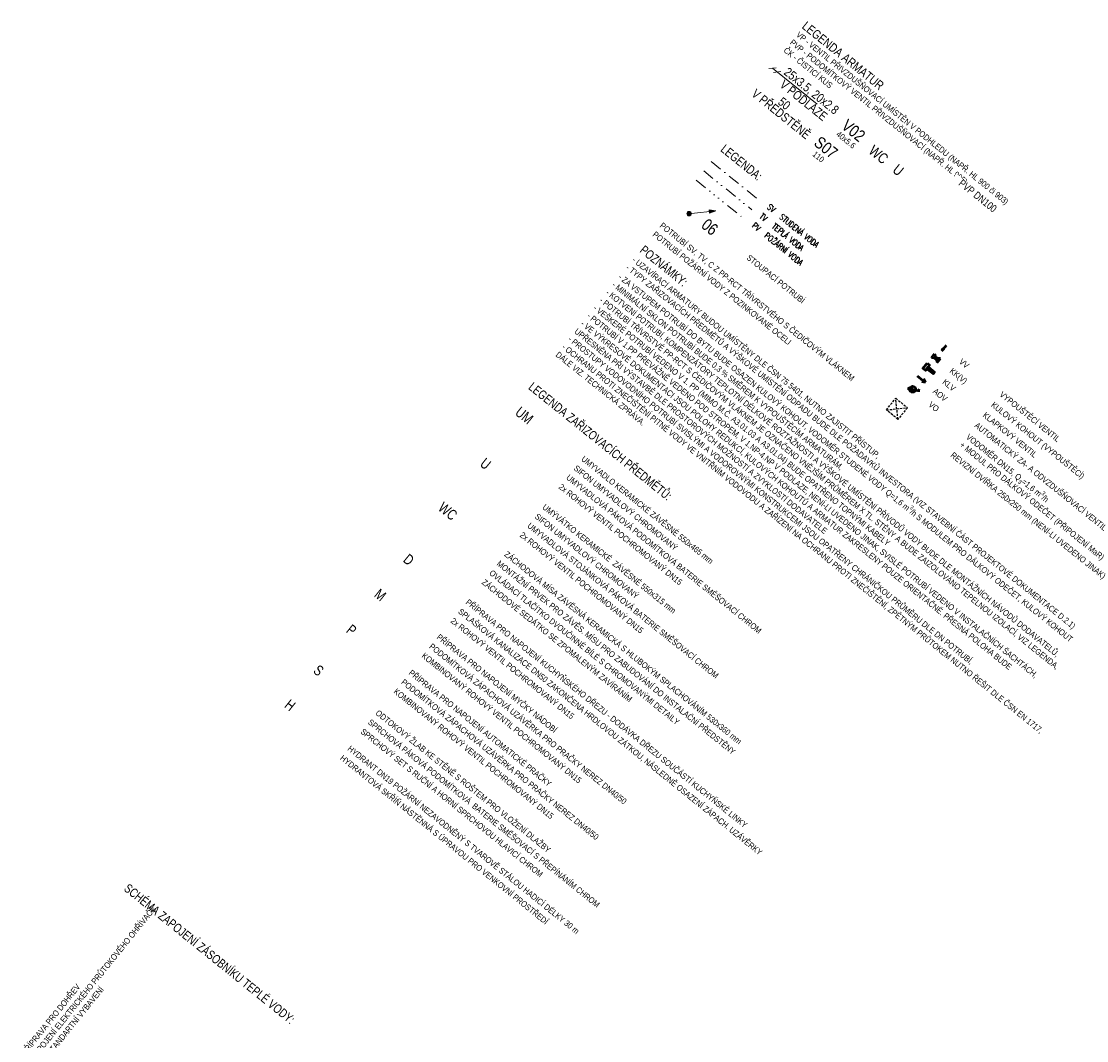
# Model space of a CAD drawing. Header units: millimetres. Extents: x -596506442 to -596040348, y -1160311056 to -1159813945.
# Tile 68 of 77: x -596430222 to -596412424, y -1159900433 to -1159883399. Entities that reach past the tile are written whole.
import ezdxf
from ezdxf.enums import TextEntityAlignment as Align

# ---------------------------------------------------------------- set-up
doc = ezdxf.new("R2010")
doc.units = ezdxf.units.MM
for name, pattern in [('DASHED', [19.05, 12.7, -6.35]), ('DDS_LT10', [1339.999977, 400, -179.999995, 10, -179.999995, 10, -179.999995, 10, -179.999995, 10, -179.999995]), ('DDS_LT3', [769.999991, 400, -179.999995, 10, -179.999995]), ('DDS_LT4', [959.999986, 400, -179.999995, 10, -179.999995, 10, -179.999995])]:
    doc.linetypes.add(name, pattern=pattern)
for name, color, linetype in [('Požární voda', 7, 'Continuous'), ('Studená voda', 7, 'Continuous'), ('Teplá voda', 7, 'Continuous'), ('Z-p_sv-popis', 7, 'Continuous'), ('ZTI-DPS-kanal_zariz_predmety', 7, 'Continuous'), ('ZTI-kanal_splaskova-popis', 7, 'Continuous'), ('ZTI-kanal_splaskova-popis_stoupacky', 7, 'Continuous'), ('ZTI-reviz_dvirka', 7, 'Continuous'), ('ZTI-st_popis', 7, 'Continuous')]:
    doc.layers.add(name, color=color, linetype=linetype)
for name, color, linetype, lineweight in [('TP_01_Text', 7, 'Continuous', 5), ('Z-armatury', 7, 'Continuous', 50), ('ZTI-armatury', 7, 'Continuous', 50), ('ZTI-DSP-stoupacky', 5, 'Continuous', 25), ('ZTI-kanal_pripojovaci-popis', 7, 'Continuous', 13), ('ZTI-popis_ZP', 7, 'Continuous', 18), ('ZTI-potr_studena-popis', 7, 'Continuous', 13), ('ZTI-voda-popis', 7, 'Continuous', 15), ('ZTI-voda-stoupacky_popis', 7, 'Continuous', 13), ('ZTI-zarizovaci_predmety', 7, 'Continuous', 13)]:
    doc.layers.add(name, color=color, linetype=linetype, lineweight=lineweight)
doc.layers.add('Z-stoupacky_stred', color=7, linetype='Continuous', plot=False)
doc.styles.add('ARIAL', font='arial.ttf', dxfattribs={"width": 0.8})
doc.styles.add('ROMANS', font='romans.shx', dxfattribs={"width": 0.8})
doc.styles.get("Standard").update_dxf_attribs({"font": 'ic-simplex.shx', "width": 0.8})
doc.styles.add('TPtext', font='arial.ttf', dxfattribs={"width": 0.8, "height": 2})

# ---------------------------------------------------------------- blocks, each defined once
blk = doc.blocks.new('Segment trubky-SV-PWC Studená voda D40-ID-42-8-28-7919')
at = {"layer": 'Studená voda', "color": 140, "linetype": 'DDS_LT3', "lineweight": 5}
blk.add_line((0, 0), (2071, 0), dxfattribs=at)
blk = doc.blocks.new('Segment trubky-TV-PWH Teplá voda D40-ID-42-8-28-7994')
at = {"layer": 'Teplá voda', "color": 20, "linetype": 'DDS_LT4', "lineweight": 5}
blk.add_line((0, 0), (2071, 0), dxfattribs=at)
blk = doc.blocks.new('*U40')
at = {"color": 0, "linetype": 'Continuous', "lineweight": -2}
for p, q in [((35.36, 35.36), (424.26, 424.26)), ((424.26, 424.26), (291.68, 344.71)), ((344.71, 291.68), (424.26, 424.26))]:
    blk.add_line(p, q, dxfattribs=at)
blk.add_circle((0, 0), 50, dxfattribs=at)
at = {"layer": 'Z-stoupacky_stred', "linetype": 'Continuous'}
blk.add_lwpolyline([(0, 0), (0, 0)], dxfattribs=at)
blk = doc.blocks.new('*U36')
at = {"color": 0, "linetype": 'Continuous', "ltscale": 10}
for p, q in [((-62.5, 41.25), (-62.5, -41.25)), ((-15.65, 10.33), (-62.5, 41.25)), ((15.65, 10.33), (62.5, 41.25)), ((62.5, 41.25), (62.5, -41.25)), ((-62.5, -41.25), (-15.65, -10.33)), ((62.5, -41.25), (15.65, -10.33))]:
    blk.add_line(p, q, dxfattribs=at)
blk.add_circle((0, 0), 18.75, dxfattribs=at)
blk = doc.blocks.new('*U37')
at = {"color": 0, "linetype": 'Continuous', "ltscale": 10}
for p, q in [((0, 0), (0, -125)), ((25, -87.5), (-25, -87.5))]:
    blk.add_line(p, q, dxfattribs=at)

msp = doc.modelspace()

# ---------------------------------------------------------------- hatches: boundary and pattern name
at = {"layer": 'ZTI-popis_ZP', "ltscale": 20}
h = msp.add_hatch(color=140, dxfattribs=at)
h.dxf.hatch_style = 1
h.paths.add_polyline_path([(-596419094.824, -1159886588.959, 1), (-596419036.438, -1159886636.033, 1)])

# ---------------------------------------------------------------- linework, layer by layer
at = {"layer": 'Z-armatury'}
for p, q in [((-596415331.726, -1159889547.853, -27237.554), (-596415413.65, -1159889529.972, -27237.554)), ((-596415245.686, -1159889575.686, -27237.554), (-596415243.796, -1159889567.045, -27237.554)), ((-596415211.541, -1159889574.082, -27237.554), (-596415245.686, -1159889575.686, -27237.554)), ((-596415241.907, -1159889558.405, -27237.554), (-596415243.796, -1159889567.045, -27237.554)), ((-596415211.541, -1159889574.082, -27237.554), (-596415241.907, -1159889558.405, -27237.554))]:
    msp.add_line(p, q, dxfattribs=at)
at = {"layer": 'Z-armatury', "elevation": -27237.554}
msp.add_lwpolyline([(-596415419.656, -1159889528.661), (-596415243.796, -1159889567.045)], dxfattribs=at)
at = {"layer": 'Z-armatury'}
msp.add_circle((-596415331.726, -1159889547.853, -27237.554), 50, dxfattribs=at)
for points in [[(-596415243.796, -1159889567.045, -27237.554), (-596415245.686, -1159889575.686, -27237.554), (-596415211.541, -1159889574.082, -27237.554)], [(-596415243.796, -1159889567.045, -27237.554), (-596415211.541, -1159889574.082, -27237.554), (-596415241.907, -1159889558.405, -27237.554)]]:
    msp.add_solid(points, dxfattribs=at)
at = {"layer": 'ZTI-armatury', "ltscale": 10}
for p, q in [((-596415255.482, -1159889323.761), (-596415161.373, -1159889399.638)), ((-596415118.906, -1159889433.877), (-596415180.52, -1159889423.386)), ((-596415118.906, -1159889433.877), (-596415142.226, -1159889375.89))]:
    msp.add_line(p, q, dxfattribs=at)
for points in [[(-596415090.764, -1159889113.02), (-596415050.283, -1159889145.658), (-596415119.379, -1159889231.248), (-596415159.861, -1159889198.61)], [(-596415072.305, -1159889172.862), (-596414964.823, -1159889259.52), (-596414989.98, -1159889290.618), (-596415097.411, -1159889204.001)], [(-596415070.943, -1159889225.342), (-596415097.411, -1159889204.001), (-596415072.305, -1159889172.862), (-596415045.836, -1159889194.202)]]:
    msp.add_lwpolyline(points, close=True, dxfattribs=at)
at = {"layer": 'ZTI-DSP-stoupacky', "color": 140, "lineweight": 20, "ltscale": 0.25}
msp.add_circle((-596419065.631, -1159886612.496), 37.5, dxfattribs=at)
at = {"layer": 'ZTI-reviz_dvirka', "linetype": 'DASHED', "ltscale": 3}
for p, q in [((-596415576.017, -1159890050.001, -27237.554), (-596415613.724, -1159889698.464, -27237.554)), ((-596415770.639, -1159889893.086, -27237.554), (-596415419.102, -1159889855.379, -27237.554))]:
    msp.add_line(p, q, dxfattribs=at)
at = {"layer": 'ZTI-reviz_dvirka', "linetype": 'DASHED', "ltscale": 3, "elevation": -27237.554}
msp.add_lwpolyline([(-596415613.724, -1159889698.464), (-596415419.102, -1159889855.379), (-596415576.017, -1159890050.001), (-596415770.639, -1159889893.086)], close=True, dxfattribs=at)
at = {"layer": 'ZTI-voda-popis', "ltscale": 20}
msp.add_lwpolyline([(-596417672.973, -1159884183.078), (-596416927.203, -1159884784.358)], dxfattribs=at)

# ---------------------------------------------------------------- block references
at = {"layer": 'Studená voda', "color": 140, "linetype": 'DDS_LT3', "lineweight": 5, "xscale": 0.5, "yscale": 0.5, "zscale": 0.5, "rotation": 321.1223710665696}
msp.add_blockref('Segment trubky-SV-PWC Studená voda D40-ID-42-8-28-7919', (-596418696.713, -1159885742.877), dxfattribs=at)
at = {"layer": 'Teplá voda', "color": 20, "linetype": 'DDS_LT4', "lineweight": 5, "xscale": 0.5, "yscale": 0.5, "zscale": 0.5, "rotation": 321.1223710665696}
msp.add_blockref('Segment trubky-TV-PWH Teplá voda D40-ID-42-8-28-7994', (-596418822.245, -1159885898.574), dxfattribs=at)
at = {"layer": 'ZTI-armatury', "ltscale": 10}
for name, p, rotation in [('*U37', (-596414769.213, -1159888813.775), 321.1223710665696), ('*U36', (-596414942.358, -1159889028.528), 141.1223710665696)]:
    msp.add_blockref(name, p, dxfattribs=dict(at, rotation=rotation))

# ---------------------------------------------------------------- texts
at = {"layer": 'TP_01_Text', "style": 'ROMANS', "width": 0.8}
for s, p in [('TV', (-596417898.937, -1159886676.715)), ('SV', (-596417773.405, -1159886521.017)), ('STUDENÁ VODA', (-596417567.482, -1159886687.043)), ('PV', (-596418024.468, -1159886832.412)), ('TEPLÁ VODA', (-596417693.014, -1159886842.74)), ('POŽÁRNÍ VODA', (-596417818.546, -1159886998.438))]:
    msp.add_text(s, height=100, rotation=321.122374, dxfattribs=at).set_placement(p)
at = {"layer": 'ZTI-DPS-kanal_zariz_predmety', "width": 0.8}
for s, p in [('UM', (-596421819.356, -1159889985.743)), ('U', (-596422466.431, -1159890793.888)), ('WC', (-596423096.347, -1159891585.461)), ('D', (-596423748.9, -1159892394.824)), ('M', (-596424224.447, -1159892984.647)), ('P', (-596424705.02, -1159893570.418)), ('S', (-596425254.598, -1159894245.078)), ('H', (-596425731.192, -1159894825.415))]:
    msp.add_text(s, height=175, rotation=321.122374, dxfattribs=at).set_placement(p, align=Align.MIDDLE)
at = {"layer": 'ZTI-kanal_pripojovaci-popis', "ltscale": 10, "width": 0.8}
for s, p in [('VV', (-596414439.37, -1159889207.045)), ('KK(V)', (-596414468.715, -1159889464.671)), ('KLV', (-596414663.94, -1159889590.014)), ('AOV', (-596414802.096, -1159889761.369)), ('VO', (-596414940.252, -1159889932.724))]:
    msp.add_text(s, height=100, rotation=321.122374, dxfattribs=at).set_placement(p, align=Align.RIGHT)
at = {"layer": 'ZTI-potr_studena-popis', "ltscale": 10, "width": 0.8}
for s, height, p in [('LEGENDA:', 150, (-596418552.552, -1159885560.456)), ('POTRUBÍ SV, TV, C Z PP-RCT TŘÍVRSTVÉHO S ČEDIČOVÝM VLÁKNEM', 100, (-596419566.099, -1159886830.731)), ('STOUPACÍ POTRUBÍ', 100, (-596418116.161, -1159887367.571)), ('LEGENDA ZAŘIZOVACÍCH PŘEDMĚTŮ:', 150, (-596421763.269, -1159889534.743)), ('VYPOUŠTĚCÍ VENTIL', 100, (-596413889.581, -1159889652.364)), ('KULOVÝ KOHOUT (VYPOUŠTĚCÍ)', 100, (-596414030.805, -1159889827.524)), ('KLAPKOVÝ VENTIL', 100, (-596414168.96, -1159889998.879)), ('AUTOMATICKÝ ZA- A ODVZDUŠŇOVACÍ VENTIL', 100, (-596414307.116, -1159890170.235)), ('UMYVADLO KERAMICKÉ ZÁVĚSNÉ 550x465 mm', 100, (-596420877.457, -1159890729.465)), ('REVIZNÍ DVÍŘKA 250x250 mm (NENÍ-LI UVEDENO JINAK)', 100, (-596414707.56, -1159890666.906)), ('SIFON UMYVADLOVÝ CHROMOVANÝ', 100, (-596421002.989, -1159890885.162)), ('UMYVADLOVÁ PÁKOVÁ PODOMÍTKOVÁ BATERIE SMĚŠOVACÍ CHROM', 100, (-596421128.521, -1159891040.86)), ('2x ROHOVÝ VENTIL POCHROMOVANÝ DN15', 100, (-596421254.053, -1159891196.557)), ('UMÝVÁTKO KERAMICKÉ  ZÁVĚSNÉ 550x315 mm', 100, (-596421527.257, -1159891535.413)), ('UMYVADLOVÁ STOJÁNKOVÁ PÁKOVÁ BATERIE SMĚŠOVACÍ CHROM', 100, (-596421778.32, -1159891846.809)), ('SIFON UMYVADLOVÝ CHROMOVANÝ', 100, (-596421652.788, -1159891691.111)), ('2x ROHOVÝ VENTIL POCHROMOVANÝ DN15', 100, (-596421903.852, -1159892002.506)), ('ZÁCHODOVÁ MÍSA ZÁVĚSNÁ KERAMICKÁ S HLUBOKÝM SPLACHOVÁNÍM 530x360 mm', 100, (-596422162.618, -1159892323.455)), ('MONTÁŽNÍ PRVEK PRO ZÁVĚS. MÍSU PRO ZABUDOVÁNÍ DO INSTALAČNÍ PŘEDSTĚNY', 100, (-596422288.15, -1159892479.153)), ('OVLÁDACÍ TLAČÍTKO DVOUČINNÉ BÍLÉ S CHROMOVANÝMI DETAILY', 100, (-596422413.682, -1159892634.85)), ('ZÁCHODOVÉ SEDÁTKO SE ZPOMALENÝM ZAVÍRÁNÍM', 100, (-596422539.214, -1159892790.548)), ('PŘÍPRAVA PRO NAPOJENÍ KUCHYŇSKÉHO DŘEZU - DODÁVKA DŘEZU SOUČÁSTÍ KUCHYŇSKÉ LINKY', 100, (-596422808.181, -1159893124.149)), ('2x ROHOVÝ VENTIL POCHROMOVANÝ DN15', 100, (-596423059.245, -1159893435.545)), ('SPLAŠKOVÁ KANALIZACE DN50 ZAKONČENA HRDLOVOU ZÁTKOU, NÁSLEDNĚ OSAZENÍ ZÁPACH. UZÁVĚRKY', 100, (-596422933.713, -1159893279.847)), ('PŘÍPRAVA PRO NAPOJENÍ MYČKY NÁDOBÍ', 100, (-596423292.166, -1159893707.169)), ('PODOMÍTKOVÁ ZÁPACHOVÁ UZÁVĚRKA PRO PRAČKY NEREZ DN40/50', 100, (-596423417.698, -1159893862.867)), ('KOMBINOVANÝ ROHOVÝ VENTIL POCHROMOVANÝ DN15', 100, (-596423543.23, -1159894018.565)), ('PŘÍPRAVA PRO NAPOJENÍ AUTOMATICKÉ PRAČKY', 100, (-596423759.275, -1159894303.796)), ('PODOMÍTKOVÁ ZÁPACHOVÁ UZÁVĚRKA PRO PRAČKY NEREZ DN40/50', 100, (-596423884.807, -1159894459.493)), ('KOMBINOVANÝ ROHOVÝ VENTIL POCHROMOVANÝ DN15', 100, (-596424010.339, -1159894615.191)), ('ODTOKOVÝ ŽLAB KE STĚNĚ S ROŠTEM PRO VLOŽENÍ DLAŽBY', 100, (-596424313.879, -1159894974.403)), ('SPRCHOVÁ PÁKOVÁ PODOMÍTKOVÁ  BATERIE SMĚŠOVACÍ S PŘEPÍNÁNÍM CHROM', 100, (-596424439.411, -1159895130.101)), ('SPRCHOVÝ SET S RUČNÍ A HORNÍ SPRCHOVOU HLAVICÍ CHROM', 100, (-596424564.942, -1159895285.799)), ('HYDRANT DN19 POŽÁRNÍ NEZAVODNĚNÝ S TVAROVĚ STÁLOU HADICÍ DÉLKY 30 m', 100, (-596424780.988, -1159895571.03)), ('HYDRANTOVÁ SKŘÍŇ NÁSTĚNNÁ S ÚPRAVOU PRO VENKOVNÍ PROSTŘEDÍ', 100, (-596424906.52, -1159895726.727))]:
    msp.add_text(s, height=height, rotation=321.122374, dxfattribs=at).set_placement(p)
at = {"layer": 'ZTI-potr_studena-popis', "ltscale": 10, "char_height": 100, "attachment_point": 1, "rotation": 321.1223711}
for s, insert, width in [('\\A1;{\\H1.5x;POZNÁMKY:\\P}- UZAVÍRACÍ ARMATURY BUDOU UMÍSTĚNY DLE ČSN 75 5401, NUTNO ZAJISTIT PŘÍSTUP,\\P- TYPY ZAŘIZOVACÍCH PŘEDMĚTŮ A VÝŠKOVÉ UMÍSTĚNÍ ODPADU BUDE DLE POŽADAVKŮ INVESTORA (VIZ STAVEBNÍ ČÁST PROJEKTOVÉ DOKUMENTACE D.2.1){\\A0;\\P}- ZA VSTUPEM POTRUBÍ DO BYTU BUDE OSAZEN KULOVÝ KOHOUT, VODOMĚR STUDENÉ VODY Q=1,6 m{\\H0.7x;\\S3^ ;}/h S MODULEM PRO DÁLKOVÝ ODEČET, KULOVÝ KOHOUT\\P- MINIMÁLNÍ SKLON POTRUBÍ BUDE 0,3 % SMĚREM K VYPOUŠTĚCÍM ARMATURÁM,\\P- KOTVENÍ POTRUBÍ, KOMPENZÁTORY TEPLOTNÍ DÉLKOVÉ ROZTAŽNOSTI A VÝŠKOVÉ UMÍSTĚNÍ PŘÍVODŮ VODY BUDE DLE MONTÁŽNÍCH NÁVODŮ DODAVATELŮ,\\P- POTRUBÍ TŘÍVRSTVÉ PP-RCT S ČEDIČOVÝM VLÁKNEM JE OZNAČENO VNĚJŠÍM PRŮMĚREM X TL. STĚNY A BUDE ZAIZOLOVÁNO TEPELNOU IZOLACÍ, VIZ LEGENDA,\\P- VEŠKERÉ POTRUBÍ VEDENO V 1. PP (MIMO M.Č. A3.01.03 A A3.01.04) BUDE OPATŘENO TOPNÝMI KABELY\\P- POTRUBÍ V 1.PP PŘEVÁŽNĚ VEDENO POD STROPEM, V 1.NP-4.NP V PODLAZE, NENÍ-LI UVEDENO JINAK, SVISLÉ POTRUBÍ VEDENO V INSTALAČNÍCH ŠACHTÁCH,\\P- VE VÝKRESOVÉ DOKUMENTACI JSOU POLOHY REDUKCÍ, KULOVÝCH KOHOUTŮ A ARMATUR ZAKRESLENY POUZE ORIENTAČNĚ. PŘESNÁ POLOHA BUDE \\PUPŘESNĚNA PŘI VÝSTAVBĚ DLE PROSTOROVÝCH MOŽNOSTÍ A ZVYKLOSTÍ DODAVATELE\\P- PROSTUPY VODOVODNÍHO POTRUBÍ SVISLÝMI A VODOROVNÝMI KONSTRUKCEMI JSOU OPATŘENY CHRÁNIČKOU PRŮMĚRU DLE DN POTRUBÍ,\\P- OCHRANU PROTI ZNEČIŠTĚNÍ PITNÉ VODY VE VNITŘNÍM VODOVODU A ZAŘÍZENÍ NA OCHRANU PROTI ZNEČIŠTĚNÍ, ZPĚTNÝM PRŮTOKEM NUTNO ŘEŠIT DLE ČSN EN 1717, \\PDÁLE VIZ. TECHNICKÁ ZPRÁVA.\\P ', (-596419808.579, -1159887131.48), 9793.52803), ('\\A1;VODOMĚR DN15, Q{\\H0.7x;\\S^ 3;}=1,6 m{\\H0.7x;\\S3^ ;}/h \\P+ MODUL PRO DÁLKOVÝ ODEČET (PŘIPOJENÍ MaR)', (-596414365.008, -1159890260.02), 2818.95295)]:
    msp.add_mtext(s, dxfattribs=dict(at, insert=insert, width=width))
at = {"layer": 'ZTI-voda-popis', "color": 0, "ltscale": 20, "width": 0.8}
msp.add_text('SCHÉMA ZAPOJENÍ ZÁSOBNÍKU TEPLÉ VODY:', height=150, rotation=321.122374, dxfattribs=at).set_placement((-596428425.419, -1159897796.914), align=Align.TOP_LEFT)

# ---------------------------------------------------------------- next in the draw order: texts
at = {"layer": 'Z-p_sv-popis', "ltscale": 10, "insert": (-596430230.165, -1159900618.638), "char_height": 100, "width": 3039.40537, "attachment_point": 1, "rotation": 51.1223711, "bg_fill": 3, "box_fill_scale": 1, "bg_fill_color": 256, "bg_fill_transparency": 0}
msp.add_mtext('PŘÍPRAVA PRO DOHŘEV\\PPŘIPOJENÍ ELEKTRICKÉHO PRŮTOKOVÉHO OHŘÍVAČE\\PNADSTANDARTNÍ VYBAVENÍ', dxfattribs=at)
at = {"layer": 'ZTI-st_popis', "lineweight": 13, "ltscale": 20, "insert": (-596418656.433, -1159886757.216), "char_height": 200, "width": 500, "attachment_point": 2, "rotation": 321.1223711, "style": 'ARIAL', "bg_fill": 3, "box_fill_scale": 1, "bg_fill_color": 256, "bg_fill_true_color": 13158600, "bg_fill_transparency": 33554432}
msp.add_mtext('06', dxfattribs=at)
at = {"layer": 'ZTI-voda-popis', "ltscale": 20, "insert": (-596417401.636, -1159884158.178), "char_height": 150, "width": 1187.39328, "attachment_point": 1, "rotation": 321.122371, "style": 'ARIAL', "bg_fill": 3, "box_fill_scale": 1, "bg_fill_color": 256, "bg_fill_transparency": 0}
msp.add_mtext('25x3.5, 20x2.8', dxfattribs=at)

# ---------------------------------------------------------------- next in the draw order: hatches: boundary and pattern name
at = {"layer": 'ZTI-DSP-stoupacky', "lineweight": 20, "ltscale": 0.25}
h = msp.add_hatch(color=140, dxfattribs=at)
h.dxf.hatch_style = 1
h.paths.add_polyline_path([(-596418618.202, -1159886564.503), (-596418733.059, -1159886548.538), (-596418730.059, -1159886576.501)])
h.paths.add_polyline_path([(-596418618.202, -1159886564.503), (-596418730.059, -1159886576.501), (-596418727.06, -1159886604.464)])

# ---------------------------------------------------------------- next in the draw order: linework, layer by layer
at = {"layer": 'Požární voda', "color": 86, "linetype": 'DDS_LT10', "lineweight": 5, "ltscale": 0.5}
msp.add_line((-596418947.777, -1159886054.272), (-596418141.514, -1159886704.325), dxfattribs=at)
at = {"layer": 'ZTI-DSP-stoupacky', "color": 140, "lineweight": 20, "ltscale": 0.25}
msp.add_line((-596418733.059, -1159886548.538), (-596418727.06, -1159886604.464), dxfattribs=at)
at = {"layer": 'ZTI-voda-popis', "ltscale": 20}
for p, q in [((-596417610.829, -1159884176.412), (-596417735.116, -1159884189.744)), ((-596417531.924, -1159884240.03), (-596417656.211, -1159884253.362))]:
    msp.add_line(p, q, dxfattribs=at)

# ---------------------------------------------------------------- next in the draw order: block references
at = {"layer": 'ZTI-DSP-stoupacky', "color": 140, "lineweight": 20, "ltscale": 0.25, "xscale": 0.75, "yscale": 0.75, "zscale": 0.75, "rotation": 321.1223710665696}
msp.add_blockref('*U40', (-596419065.631, -1159886612.496), dxfattribs=at)

# ---------------------------------------------------------------- next in the draw order: texts
at = {"layer": 'ZTI-potr_studena-popis', "ltscale": 10, "width": 0.8}
msp.add_text('POTRUBÍ POŽÁRNÍ VODY Z POZINKOVANÉ OCELI', height=100, rotation=321.122374, dxfattribs=at).set_placement((-596419685.908, -1159886979.331))
at = {"layer": 'ZTI-voda-popis', "ltscale": 20, "insert": (-596417470.245, -1159884366.28), "char_height": 150, "width": 975.37535, "attachment_point": 1, "rotation": 321.122371, "style": 'ARIAL', "bg_fill": 3, "box_fill_scale": 1, "bg_fill_color": 256, "bg_fill_transparency": 0}
msp.add_mtext('V PODLAZE', dxfattribs=at)

# ---------------------------------------------------------------- next in the draw order: texts
at = {"style": 'TPtext', "width": 0.8}
msp.add_text('LEGENDA ARMATUR', height=150, rotation=321.122374, dxfattribs=at).set_placement((-596417193.141, -1159883505.469))
at = {"layer": 'ZTI-kanal_splaskova-popis', "color": 7, "insert": (-596417480.277, -1159884890.443), "char_height": 150, "width": 1184.54771, "attachment_point": 2, "rotation": 321.1084159, "style": 'ARIAL', "bg_fill": 3, "box_fill_scale": 1, "bg_fill_color": 256, "bg_fill_transparency": 0}
msp.add_mtext('V PŘEDSTĚNĚ', dxfattribs=at)

# ---------------------------------------------------------------- next in the draw order: texts
at = {"layer": 'ZTI-kanal_splaskova-popis', "color": 7, "insert": (-596417427.292, -1159884714.33), "char_height": 150, "width": 198.39267, "attachment_point": 2, "rotation": 321.1084159, "style": 'ARIAL', "bg_fill": 3, "box_fill_scale": 1, "bg_fill_color": 256, "bg_fill_transparency": 0}
msp.add_mtext('50', dxfattribs=at)

# ---------------------------------------------------------------- next in the draw order: texts
at = {"layer": 'ZTI-popis_ZP', "ltscale": 1000, "insert": (-596417224.342, -1159883563.432), "char_height": 100, "width": 4276.57518, "attachment_point": 1, "rotation": 321.1223711, "style": 'TPtext'}
msp.add_mtext('VP - VENTIL PŘIVZDUŠŇOVACÍ UMÍSTĚN V PODHLEDU (NAPŘ. HL 900 či 903)\\PPVP - PODOMÍTKOVÝ VENTIL PŘIVZDUŠŇOVACÍ (NAPŘ. HL 905)\\PČK - ČISTICÍ KUS ', dxfattribs=at)

# ---------------------------------------------------------------- next in the draw order: texts
at = {"layer": 'ZTI-kanal_splaskova-popis', "color": 7, "insert": (-596414203.963, -1159886266.384), "char_height": 125, "width": 1017.03599, "attachment_point": 2, "rotation": 321.1084159, "style": 'ARIAL', "bg_fill": 3, "box_fill_scale": 1, "bg_fill_color": 256, "bg_fill_transparency": 0}
msp.add_mtext('PVP DN100', dxfattribs=at)
at = {"layer": 'ZTI-voda-stoupacky_popis', "insert": (-596416256.382, -1159885146.442), "char_height": 200, "width": 395.3664, "attachment_point": 2, "rotation": 321.1223711, "line_spacing_factor": 0.8, "style": 'ARIAL', "bg_fill": 3, "box_fill_scale": 1, "bg_fill_color": 256, "bg_fill_transparency": 0}
msp.add_mtext('V02', dxfattribs=at)
at = {"layer": 'ZTI-zarizovaci_predmety', "insert": (-596415516.666, -1159885816.455), "char_height": 175, "width": 71.27346, "attachment_point": 2, "rotation": 321.1223711, "line_spacing_factor": 0.8, "style": 'ARIAL', "bg_fill": 3, "box_fill_scale": 1, "bg_fill_color": 256, "bg_fill_transparency": 0}
msp.add_mtext('U', dxfattribs=at)

# ---------------------------------------------------------------- next in the draw order: texts
at = {"layer": 'ZTI-voda-stoupacky_popis', "insert": (-596416413.297, -1159885341.064), "char_height": 100, "width": 285.09383, "attachment_point": 2, "rotation": 321.1223711, "line_spacing_factor": 0.8, "style": 'ARIAL', "bg_fill": 3, "box_fill_scale": 1, "bg_fill_color": 256, "bg_fill_transparency": 0}
msp.add_mtext('40x5.6', dxfattribs=at)
at = {"layer": 'ZTI-zarizovaci_predmety', "insert": (-596415845.035, -1159885557.791), "char_height": 175, "width": 71.27346, "attachment_point": 2, "rotation": 321.1223711, "line_spacing_factor": 0.8, "style": 'ARIAL', "bg_fill": 3, "box_fill_scale": 1, "bg_fill_color": 256, "bg_fill_transparency": 0}
msp.add_mtext('WC', dxfattribs=at)

# ---------------------------------------------------------------- next in the draw order: texts
at = {"layer": 'ZTI-kanal_splaskova-popis_stoupacky', "insert": (-596416715.395, -1159885429.55), "char_height": 200, "width": 285.09383, "attachment_point": 2, "rotation": 321.1223711, "line_spacing_factor": 0.8, "style": 'ARIAL', "bg_fill": 3, "box_fill_scale": 1, "bg_fill_color": 256, "bg_fill_transparency": 0}
msp.add_mtext('\\A1;S07', dxfattribs=at)

# ---------------------------------------------------------------- next in the draw order: texts
at = {"layer": 'ZTI-kanal_splaskova-popis_stoupacky', "insert": (-596416872.31, -1159885624.172), "char_height": 100, "width": 142.54692, "attachment_point": 2, "rotation": 321.1223711, "line_spacing_factor": 0.8, "style": 'ARIAL', "bg_fill": 3, "box_fill_scale": 1, "bg_fill_color": 256, "bg_fill_transparency": 0}
msp.add_mtext('110', dxfattribs=at)

doc.saveas('drawing.dxf')
